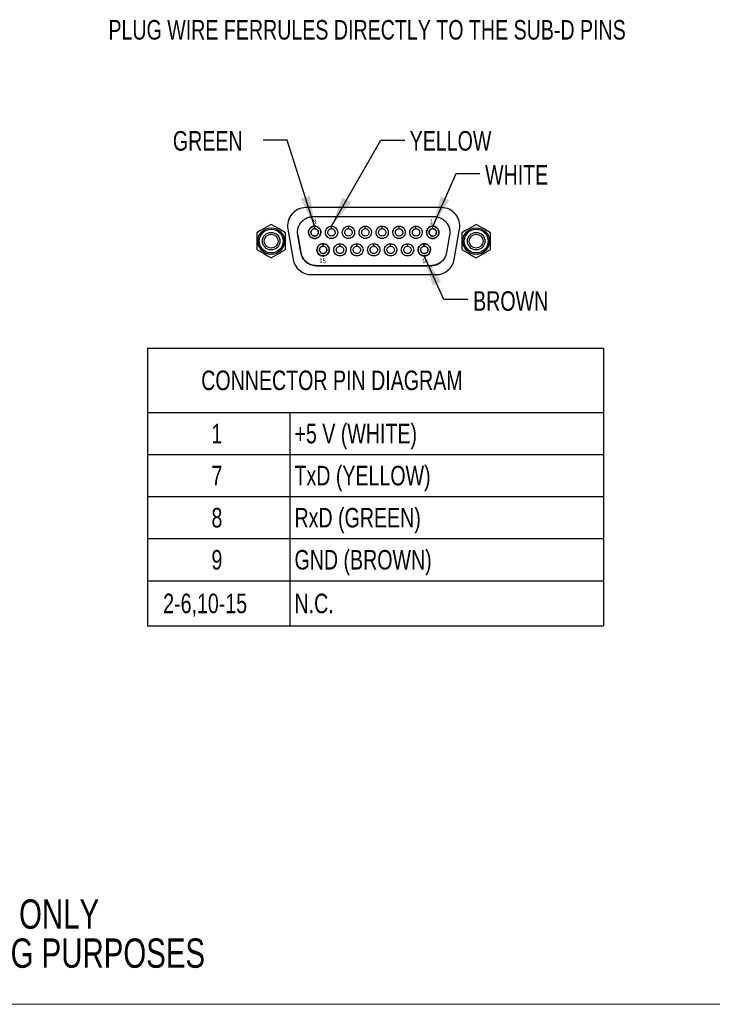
# Model space of a CAD drawing. Header units: millimetres. Extents: x 2 to 278, y 1 to 215.
# Tile 7 of 10: x 95 to 170, y 1 to 108. Entities that reach past the tile are written whole.
import ezdxf

# ---------------------------------------------------------------- set-up
doc = ezdxf.new("R2010")
doc.units = ezdxf.units.MM
doc.layers.add('BEMAßUNG', color=8, linetype='Continuous')
doc.layers.add('TEXT_SCHRIFTKOPF', color=7, linetype='Continuous')
doc.styles.add('SLDTEXTSTYLE0', font='TXT', dxfattribs={"width": 0.75})
doc.dimstyles.new('SLDDIMSTYLE0', dxfattribs={"dimtxt": 0.18, "dimasz": 3.3, "dimexe": 0, "dimexo": 0.0625, "dimgap": 0, "dimtad": 0, "dimtih": 1, "dimtoh": 1, "dimdec": 0, "dimrnd": 1e-09, "dimzin": 0, "dimdsep": 46, "dimtxsty": 'Standard', "dimsah": 1, "dimcen": 0.09, "dimadec": 0, "dimazin": 0, "dimtfac": 3.3, "dimtdec": 0, "dimtofl": 0, "dimtmove": 0, "dimatfit": 3, "dimfxl": 1, "dimfrac": 2, "dimtolj": 1, "dimtzin": 0, "dimarcsym": 0})

# ---------------------------------------------------------------- blocks, each defined once
blk = doc.blocks.new('SW_TABLEANNOTATION_2')
at = {"color": 0}
for p, q in [((0, 0), (0, -6.97)), ((0, 0), (15.41, 0)), ((15.41, 0), (49.37, 0)), ((49.37, 0), (49.37, -6.97)), ((0, -6.97), (0, -11.54)), ((0, -6.97), (15.41, -6.97)), ((15.41, -6.97), (15.41, -11.54)), ((15.41, -6.97), (49.37, -6.97)), ((49.37, -6.97), (49.37, -11.54)), ((0, -11.54), (0, -16.08)), ((0, -11.54), (15.41, -11.54)), ((15.41, -11.54), (15.41, -16.08)), ((15.41, -11.54), (49.37, -11.54)), ((49.37, -11.54), (49.37, -16.08)), ((0, -16.08), (0, -20.64)), ((0, -16.08), (15.41, -16.08)), ((15.41, -16.08), (15.41, -20.64)), ((15.41, -16.08), (49.37, -16.08)), ((49.37, -16.08), (49.37, -20.64)), ((0, -20.64), (0, -25.21)), ((0, -20.64), (15.41, -20.64)), ((15.41, -20.64), (15.41, -25.21)), ((15.41, -20.64), (49.37, -20.64)), ((49.37, -20.64), (49.37, -25.21)), ((0, -25.21), (0, -30.1)), ((0, -25.21), (15.41, -25.21)), ((15.41, -25.21), (15.41, -30.1)), ((15.41, -25.21), (49.37, -25.21)), ((49.37, -25.21), (49.37, -30.1)), ((0, -30.1), (15.41, -30.1)), ((15.41, -30.1), (49.37, -30.1))]:
    blk.add_line(p, q, dxfattribs=at)
at = {"color": 0, "attachment_point": 1, "style": 'SLDTEXTSTYLE0'}
for s, insert, char_height in [('CONNECTOR PIN DIAGRAM', (5.81, -2.43), 2.1167), ('1', (6.92, -8.2), 2.12), ('+5 V (WHITE)', (15.91, -8.2), 2.1167), ('7', (6.92, -12.75), 2.12), ('TxD (YELLOW)', (15.91, -12.75), 2.1167), ('RxD (GREEN)', (15.91, -17.31), 2.1167), ('8', (6.92, -17.31), 2.12), ('9', (6.92, -21.87), 2.12), ('GND (BROWN)', (15.91, -21.87), 2.1167), ('2-6,10-15', (1.69, -26.6), 2.117), ('N.C.', (15.91, -26.6), 2.117)]:
    blk.add_mtext(s, dxfattribs=dict(at, insert=insert, char_height=char_height))
blk = doc.blocks.new('Block1')
at = {"color": 7, "linetype": 'Continuous', "lineweight": 25}
for p, q in [((1.03, 4.44), (1.03, 4.84)), ((3.77, 4.44), (3.77, 4.84)), ((6.51, 4.44), (6.51, 4.84)), ((9.25, 4.44), (9.25, 4.84)), ((12, 4.44), (12, 4.84)), ((14.74, 4.44), (14.74, 4.84)), ((17.48, 4.44), (17.48, 4.84)), ((20.21, 4.66), (20.21, 4.84)), ((20.21, 4.44), (20.21, 4.66)), ((2.4, 1.82), (2.4, 2)), ((2.4, 1.6), (2.4, 1.82)), ((5.14, 1.82), (5.14, 2)), ((5.14, 1.6), (5.14, 1.82)), ((7.88, 1.82), (7.88, 2)), ((7.88, 1.6), (7.88, 1.82)), ((10.62, 1.82), (10.62, 2)), ((10.62, 1.6), (10.62, 1.82)), ((13.37, 1.82), (13.37, 2)), ((13.37, 1.6), (13.37, 1.82)), ((16.11, 1.82), (16.11, 2)), ((16.11, 1.6), (16.11, 1.82)), ((18.84, 1.6), (18.84, 2))]:
    blk.add_line(p, q, dxfattribs=at)
for points, knots in [([(1.03, 2.84), (0.88, 2.84), (0.61, 2.9), (0.29, 3.13), (0.09, 3.44), (0, 3.81), (0.07, 4.23), (0.31, 4.58), (0.65, 4.8), (0.91, 4.83), (1.03, 4.84)], [0.5, 0.5, 0.5, 0.5, 0.5677985, 0.6300147, 0.6844662, 0.7439541, 0.8104291, 0.8789088, 0.9434908, 1, 1, 1, 1]), ([(1.03, 4.84), (1.14, 4.83), (1.4, 4.8), (1.74, 4.58), (1.98, 4.23), (2.05, 3.81), (1.97, 3.44), (1.76, 3.13), (1.44, 2.9), (1.17, 2.84), (1.03, 2.84)], [0, 0, 0, 0, 0.0565092, 0.1210911, 0.1895708, 0.2560459, 0.3155338, 0.3699852, 0.4322015, 0.5, 0.5, 0.5, 0.5]), ([(3.77, 2.84), (3.63, 2.84), (3.35, 2.9), (3.03, 3.13), (2.83, 3.44), (2.74, 3.81), (2.81, 4.23), (3.05, 4.58), (3.4, 4.8), (3.65, 4.83), (3.77, 4.84)], [0.5, 0.5, 0.5, 0.5, 0.5677985, 0.6300147, 0.6844662, 0.7439541, 0.8104291, 0.8789088, 0.9434908, 1, 1, 1, 1]), ([(3.77, 4.84), (3.89, 4.83), (4.14, 4.8), (4.48, 4.58), (4.72, 4.23), (4.8, 3.81), (4.71, 3.44), (4.5, 3.13), (4.18, 2.9), (3.91, 2.84), (3.77, 2.84)], [0, 0, 0, 0, 0.0565092, 0.1210911, 0.1895708, 0.2560459, 0.3155338, 0.3699852, 0.4322015, 0.5, 0.5, 0.5, 0.5]), ([(6.51, 2.84), (6.37, 2.84), (6.1, 2.9), (5.78, 3.13), (5.57, 3.44), (5.49, 3.81), (5.56, 4.23), (5.8, 4.58), (6.14, 4.8), (6.39, 4.83), (6.51, 4.84)], [0.5, 0.5, 0.5, 0.5, 0.5677985, 0.6300147, 0.6844662, 0.7439541, 0.8104291, 0.8789088, 0.9434908, 1, 1, 1, 1]), ([(6.51, 4.84), (6.63, 4.83), (6.88, 4.8), (7.23, 4.58), (7.47, 4.23), (7.54, 3.81), (7.45, 3.44), (7.25, 3.13), (6.93, 2.9), (6.65, 2.84), (6.51, 2.84)], [0, 0, 0, 0, 0.0565092, 0.1210911, 0.1895708, 0.2560459, 0.3155338, 0.3699852, 0.4322015, 0.5, 0.5, 0.5, 0.5]), ([(9.25, 2.84), (9.11, 2.84), (8.84, 2.9), (8.52, 3.13), (8.31, 3.44), (8.23, 3.81), (8.3, 4.23), (8.54, 4.58), (8.88, 4.8), (9.14, 4.83), (9.25, 4.84)], [0.5, 0.5, 0.5, 0.5, 0.5677985, 0.6300147, 0.6844662, 0.7439541, 0.8104291, 0.8789088, 0.9434908, 1, 1, 1, 1]), ([(9.25, 4.84), (9.37, 4.83), (9.63, 4.8), (9.97, 4.58), (10.21, 4.23), (10.28, 3.81), (10.19, 3.44), (9.99, 3.13), (9.67, 2.9), (9.4, 2.84), (9.25, 2.84)], [0, 0, 0, 0, 0.0565092, 0.1210911, 0.1895708, 0.2560459, 0.3155338, 0.3699852, 0.4322015, 0.5, 0.5, 0.5, 0.5]), ([(12, 2.84), (11.86, 2.84), (11.58, 2.9), (11.26, 3.13), (11.06, 3.44), (10.97, 3.81), (11.04, 4.23), (11.28, 4.58), (11.63, 4.8), (11.88, 4.83), (12, 4.84)], [0.5, 0.5, 0.5, 0.5, 0.5677985, 0.6300147, 0.6844662, 0.7439541, 0.8104291, 0.8789088, 0.9434908, 1, 1, 1, 1]), ([(12, 4.84), (12.12, 4.83), (12.37, 4.8), (12.71, 4.58), (12.95, 4.23), (13.02, 3.81), (12.94, 3.44), (12.73, 3.13), (12.41, 2.9), (12.14, 2.84), (12, 2.84)], [0, 0, 0, 0, 0.0565092, 0.1210911, 0.1895708, 0.2560459, 0.3155338, 0.3699852, 0.4322015, 0.5, 0.5, 0.5, 0.5]), ([(14.74, 2.84), (14.6, 2.84), (14.33, 2.9), (14.01, 3.13), (13.8, 3.44), (13.71, 3.81), (13.78, 4.23), (14.02, 4.58), (14.37, 4.8), (14.62, 4.83), (14.74, 4.84)], [0.5, 0.5, 0.5, 0.5, 0.5677985, 0.6300147, 0.6844662, 0.7439541, 0.8104291, 0.8789088, 0.9434908, 1, 1, 1, 1]), ([(14.74, 4.84), (14.86, 4.83), (15.11, 4.8), (15.46, 4.58), (15.7, 4.23), (15.77, 3.81), (15.68, 3.44), (15.47, 3.13), (15.15, 2.9), (14.88, 2.84), (14.74, 2.84)], [0, 0, 0, 0, 0.0565092, 0.1210911, 0.1895708, 0.2560459, 0.3155338, 0.3699852, 0.4322015, 0.5, 0.5, 0.5, 0.5]), ([(17.48, 2.84), (17.34, 2.84), (17.07, 2.9), (16.75, 3.13), (16.54, 3.44), (16.46, 3.81), (16.53, 4.23), (16.77, 4.58), (17.11, 4.8), (17.36, 4.83), (17.48, 4.84)], [0.5, 0.5, 0.5, 0.5, 0.5677985, 0.6300147, 0.6844662, 0.7439541, 0.8104291, 0.8789088, 0.9434908, 1, 1, 1, 1]), ([(17.48, 4.84), (17.6, 4.83), (17.85, 4.8), (18.2, 4.58), (18.44, 4.23), (18.51, 3.81), (18.42, 3.44), (18.22, 3.13), (17.9, 2.9), (17.63, 2.84), (17.48, 2.84)], [0, 0, 0, 0, 0.0565092, 0.1210911, 0.1895708, 0.2560459, 0.3155338, 0.3699852, 0.4322015, 0.5, 0.5, 0.5, 0.5]), ([(20.21, 2.84), (20.06, 2.84), (19.79, 2.9), (19.47, 3.13), (19.27, 3.44), (19.18, 3.81), (19.25, 4.23), (19.49, 4.58), (19.83, 4.8), (20.09, 4.83), (20.21, 4.84)], [0.5, 0.5, 0.5, 0.5, 0.5677984, 0.6300146, 0.6844661, 0.743954, 0.8104291, 0.8789088, 0.9434907, 1, 1, 1, 1]), ([(20.21, 4.84), (20.32, 4.83), (20.58, 4.8), (20.92, 4.58), (21.16, 4.23), (21.23, 3.81), (21.15, 3.44), (20.94, 3.13), (20.62, 2.9), (20.35, 2.84), (20.21, 2.84)], [0, 0, 0, 0, 0.0565092, 0.121091, 0.1895708, 0.2560458, 0.3155338, 0.3699852, 0.4322014, 0.5, 0.5, 0.5, 0.5]), ([(1.03, 3.24), (0.94, 3.24), (0.78, 3.28), (0.59, 3.41), (0.46, 3.6), (0.41, 3.82), (0.45, 4.07), (0.6, 4.28), (0.8, 4.42), (0.96, 4.43), (1.03, 4.44)], [0.5, 0.5, 0.5, 0.5, 0.5677984, 0.6300147, 0.6844662, 0.7439541, 0.8104291, 0.8789088, 0.9434908, 1, 1, 1, 1]), ([(1.03, 4.44), (1.1, 4.43), (1.25, 4.42), (1.46, 4.28), (1.6, 4.07), (1.64, 3.82), (1.59, 3.6), (1.47, 3.41), (1.28, 3.28), (1.11, 3.24), (1.03, 3.24)], [0, 0, 0, 0, 0.0565091, 0.121091, 0.1895708, 0.2560458, 0.3155337, 0.3699852, 0.4322014, 0.5, 0.5, 0.5, 0.5]), ([(3.77, 3.24), (3.68, 3.24), (3.52, 3.28), (3.33, 3.41), (3.2, 3.6), (3.15, 3.82), (3.2, 4.07), (3.34, 4.28), (3.55, 4.42), (3.7, 4.43), (3.77, 4.44)], [0.5, 0.5, 0.5, 0.5, 0.5677984, 0.6300147, 0.6844662, 0.7439541, 0.8104291, 0.8789088, 0.9434908, 1, 1, 1, 1]), ([(3.77, 4.44), (3.84, 4.43), (3.99, 4.42), (4.2, 4.28), (4.34, 4.07), (4.38, 3.82), (4.33, 3.6), (4.21, 3.41), (4.02, 3.28), (3.85, 3.24), (3.77, 3.24)], [0, 0, 0, 0, 0.0565091, 0.121091, 0.1895708, 0.2560458, 0.3155337, 0.3699852, 0.4322014, 0.5, 0.5, 0.5, 0.5]), ([(6.51, 3.24), (6.43, 3.24), (6.26, 3.28), (6.07, 3.41), (5.95, 3.6), (5.9, 3.82), (5.94, 4.07), (6.08, 4.28), (6.29, 4.42), (6.44, 4.43), (6.51, 4.44)], [0.5, 0.5, 0.5, 0.5, 0.5677984, 0.6300147, 0.6844662, 0.7439541, 0.8104291, 0.8789088, 0.9434908, 1, 1, 1, 1]), ([(6.51, 4.44), (6.58, 4.43), (6.73, 4.42), (6.94, 4.28), (7.09, 4.07), (7.13, 3.82), (7.08, 3.6), (6.95, 3.41), (6.76, 3.28), (6.6, 3.24), (6.51, 3.24)], [0, 0, 0, 0, 0.0565091, 0.121091, 0.1895708, 0.2560458, 0.3155337, 0.3699852, 0.4322014, 0.5, 0.5, 0.5, 0.5]), ([(9.25, 3.24), (9.17, 3.24), (9.01, 3.28), (8.81, 3.41), (8.69, 3.6), (8.64, 3.82), (8.68, 4.07), (8.83, 4.28), (9.03, 4.42), (9.18, 4.43), (9.25, 4.44)], [0.5, 0.5, 0.5, 0.5, 0.5677984, 0.6300147, 0.6844662, 0.7439541, 0.8104291, 0.8789088, 0.9434908, 1, 1, 1, 1]), ([(9.25, 4.44), (9.33, 4.43), (9.48, 4.42), (9.68, 4.28), (9.83, 4.07), (9.87, 3.82), (9.82, 3.6), (9.7, 3.41), (9.5, 3.28), (9.34, 3.24), (9.25, 3.24)], [0, 0, 0, 0, 0.0565091, 0.121091, 0.1895708, 0.2560458, 0.3155337, 0.3699852, 0.4322014, 0.5, 0.5, 0.5, 0.5]), ([(12, 3.24), (11.91, 3.24), (11.75, 3.28), (11.56, 3.41), (11.43, 3.6), (11.38, 3.82), (11.42, 4.07), (11.57, 4.28), (11.77, 4.42), (11.93, 4.43), (12, 4.44)], [0.5, 0.5, 0.5, 0.5, 0.5677984, 0.6300147, 0.6844662, 0.7439541, 0.8104291, 0.8789088, 0.9434908, 1, 1, 1, 1]), ([(12, 4.44), (12.07, 4.43), (12.22, 4.42), (12.43, 4.28), (12.57, 4.07), (12.61, 3.82), (12.56, 3.6), (12.44, 3.41), (12.25, 3.28), (12.08, 3.24), (12, 3.24)], [0, 0, 0, 0, 0.0565091, 0.121091, 0.1895708, 0.2560458, 0.3155337, 0.3699852, 0.4322014, 0.5, 0.5, 0.5, 0.5]), ([(14.74, 3.24), (14.65, 3.24), (14.49, 3.28), (14.3, 3.41), (14.18, 3.6), (14.12, 3.82), (14.17, 4.07), (14.31, 4.28), (14.52, 4.42), (14.67, 4.43), (14.74, 4.44)], [0.5, 0.5, 0.5, 0.5, 0.5677984, 0.6300147, 0.6844662, 0.7439541, 0.8104291, 0.8789088, 0.9434908, 1, 1, 1, 1]), ([(14.74, 4.44), (14.81, 4.43), (14.96, 4.42), (15.17, 4.28), (15.31, 4.07), (15.36, 3.82), (15.3, 3.6), (15.18, 3.41), (14.99, 3.28), (14.83, 3.24), (14.74, 3.24)], [0, 0, 0, 0, 0.0565091, 0.121091, 0.1895708, 0.2560458, 0.3155337, 0.3699852, 0.4322014, 0.5, 0.5, 0.5, 0.5]), ([(17.48, 3.24), (17.4, 3.24), (17.23, 3.28), (17.04, 3.41), (16.92, 3.6), (16.87, 3.82), (16.91, 4.07), (17.05, 4.28), (17.26, 4.42), (17.41, 4.43), (17.48, 4.44)], [0.5, 0.5, 0.5, 0.5, 0.5677984, 0.6300147, 0.6844662, 0.7439541, 0.8104291, 0.8789088, 0.9434908, 1, 1, 1, 1]), ([(17.48, 4.44), (17.55, 4.43), (17.71, 4.42), (17.91, 4.28), (18.06, 4.07), (18.1, 3.82), (18.05, 3.6), (17.92, 3.41), (17.73, 3.28), (17.57, 3.24), (17.48, 3.24)], [0, 0, 0, 0, 0.0565091, 0.121091, 0.1895708, 0.2560458, 0.3155337, 0.3699852, 0.4322014, 0.5, 0.5, 0.5, 0.5]), ([(20.21, 3.24), (20.12, 3.24), (19.96, 3.28), (19.77, 3.41), (19.64, 3.6), (19.59, 3.82), (19.63, 4.07), (19.78, 4.28), (19.98, 4.42), (20.14, 4.43), (20.21, 4.44)], [0.5000002, 0.5000002, 0.5000002, 0.5000002, 0.5677987, 0.6300149, 0.6844663, 0.7439542, 0.8104293, 0.8789091, 0.9434909, 1, 1, 1, 1]), ([(20.21, 4.44), (20.28, 4.43), (20.43, 4.42), (20.64, 4.28), (20.78, 4.07), (20.82, 3.82), (20.77, 3.6), (20.65, 3.41), (20.46, 3.28), (20.29, 3.24), (20.21, 3.24)], [0, 0, 0, 0, 0.0565094, 0.1210912, 0.189571, 0.256046, 0.315534, 0.3699855, 0.4322015, 0.5000002, 0.5000002, 0.5000002, 0.5000002]), ([(2.4, 0), (2.25, 0), (1.98, 0.06), (1.66, 0.29), (1.46, 0.6), (1.37, 0.97), (1.44, 1.39), (1.68, 1.74), (2.02, 1.96), (2.28, 1.99), (2.4, 2)], [0.5, 0.5, 0.5, 0.5, 0.5677985, 0.6300147, 0.6844662, 0.7439541, 0.8104291, 0.8789088, 0.9434908, 1, 1, 1, 1]), ([(2.4, 2), (2.51, 1.99), (2.77, 1.96), (3.11, 1.74), (3.35, 1.39), (3.42, 0.97), (3.34, 0.6), (3.13, 0.29), (2.81, 0.06), (2.54, 0), (2.4, 0)], [0, 0, 0, 0, 0.0565092, 0.1210911, 0.1895709, 0.2560459, 0.3155338, 0.3699852, 0.4322014, 0.5, 0.5, 0.5, 0.5]), ([(5.14, 0), (5, 0), (4.72, 0.06), (4.4, 0.29), (4.2, 0.6), (4.11, 0.97), (4.18, 1.39), (4.42, 1.74), (4.77, 1.96), (5.02, 1.99), (5.14, 2)], [0.5, 0.5, 0.5, 0.5, 0.5677985, 0.6300147, 0.6844662, 0.7439541, 0.8104291, 0.8789088, 0.9434908, 1, 1, 1, 1]), ([(5.14, 2), (5.26, 1.99), (5.51, 1.96), (5.85, 1.74), (6.09, 1.39), (6.17, 0.97), (6.08, 0.6), (5.87, 0.29), (5.55, 0.06), (5.28, 0), (5.14, 0)], [0, 0, 0, 0, 0.0565092, 0.1210911, 0.1895709, 0.2560459, 0.3155338, 0.3699852, 0.4322014, 0.5, 0.5, 0.5, 0.5]), ([(7.88, 0), (7.74, 0), (7.47, 0.06), (7.15, 0.29), (6.94, 0.6), (6.86, 0.97), (6.93, 1.39), (7.17, 1.74), (7.51, 1.96), (7.76, 1.99), (7.88, 2)], [0.5, 0.5, 0.5, 0.5, 0.5677985, 0.6300147, 0.6844662, 0.7439541, 0.8104291, 0.8789088, 0.9434908, 1, 1, 1, 1]), ([(7.88, 2), (8, 1.99), (8.25, 1.96), (8.6, 1.74), (8.84, 1.39), (8.91, 0.97), (8.82, 0.6), (8.62, 0.29), (8.3, 0.06), (8.02, 0), (7.88, 0)], [0, 0, 0, 0, 0.0565092, 0.1210911, 0.1895709, 0.2560459, 0.3155338, 0.3699852, 0.4322014, 0.5, 0.5, 0.5, 0.5]), ([(10.62, 0), (10.48, 0), (10.21, 0.06), (9.89, 0.29), (9.68, 0.6), (9.6, 0.97), (9.67, 1.39), (9.91, 1.74), (10.25, 1.96), (10.51, 1.99), (10.62, 2)], [0.5, 0.5, 0.5, 0.5, 0.5677985, 0.6300147, 0.6844662, 0.7439541, 0.8104291, 0.8789088, 0.9434908, 1, 1, 1, 1]), ([(10.62, 2), (10.74, 1.99), (11, 1.96), (11.34, 1.74), (11.58, 1.39), (11.65, 0.97), (11.56, 0.6), (11.36, 0.29), (11.04, 0.06), (10.77, 0), (10.62, 0)], [0, 0, 0, 0, 0.0565092, 0.1210911, 0.1895709, 0.2560459, 0.3155338, 0.3699852, 0.4322014, 0.5, 0.5, 0.5, 0.5]), ([(13.37, 0), (13.23, 0), (12.95, 0.06), (12.63, 0.29), (12.43, 0.6), (12.34, 0.97), (12.41, 1.39), (12.65, 1.74), (13, 1.96), (13.25, 1.99), (13.37, 2)], [0.5, 0.5, 0.5, 0.5, 0.5677985, 0.6300147, 0.6844662, 0.7439541, 0.8104291, 0.8789088, 0.9434908, 1, 1, 1, 1]), ([(13.37, 2), (13.49, 1.99), (13.74, 1.96), (14.08, 1.74), (14.32, 1.39), (14.39, 0.97), (14.31, 0.6), (14.1, 0.29), (13.78, 0.06), (13.51, 0), (13.37, 0)], [0, 0, 0, 0, 0.0565092, 0.1210911, 0.1895709, 0.2560459, 0.3155338, 0.3699852, 0.4322014, 0.5, 0.5, 0.5, 0.5]), ([(16.11, 0), (15.97, 0), (15.7, 0.06), (15.38, 0.29), (15.17, 0.6), (15.08, 0.97), (15.15, 1.39), (15.39, 1.74), (15.74, 1.96), (15.99, 1.99), (16.11, 2)], [0.5, 0.5, 0.5, 0.5, 0.5677985, 0.6300147, 0.6844662, 0.7439541, 0.8104291, 0.8789088, 0.9434908, 1, 1, 1, 1]), ([(16.11, 2), (16.23, 1.99), (16.48, 1.96), (16.83, 1.74), (17.07, 1.39), (17.14, 0.97), (17.05, 0.6), (16.84, 0.29), (16.52, 0.06), (16.25, 0), (16.11, 0)], [0, 0, 0, 0, 0.0565092, 0.1210911, 0.1895709, 0.2560459, 0.3155338, 0.3699852, 0.4322014, 0.5, 0.5, 0.5, 0.5]), ([(18.84, 0), (18.69, 0), (18.42, 0.06), (18.1, 0.29), (17.9, 0.6), (17.81, 0.97), (17.88, 1.39), (18.12, 1.74), (18.46, 1.96), (18.72, 1.99), (18.84, 2)], [0.5, 0.5, 0.5, 0.5, 0.5677986, 0.6300148, 0.6844662, 0.7439541, 0.8104291, 0.8789089, 0.9434908, 1, 1, 1, 1]), ([(18.84, 2), (18.95, 1.99), (19.21, 1.96), (19.55, 1.74), (19.79, 1.39), (19.86, 0.97), (19.78, 0.6), (19.57, 0.29), (19.25, 0.06), (18.98, 0), (18.84, 0)], [0, 0, 0, 0, 0.0565092, 0.1210911, 0.1895709, 0.2560459, 0.3155338, 0.3699853, 0.4322015, 0.5, 0.5, 0.5, 0.5]), ([(2.4, 0.4), (2.31, 0.4), (2.15, 0.44), (1.96, 0.57), (1.83, 0.76), (1.78, 0.98), (1.82, 1.23), (1.97, 1.44), (2.17, 1.58), (2.33, 1.59), (2.4, 1.6)], [0.5, 0.5, 0.5, 0.5, 0.5677985, 0.6300148, 0.6844662, 0.7439541, 0.8104291, 0.8789089, 0.9434908, 1, 1, 1, 1]), ([(2.4, 1.6), (2.47, 1.59), (2.62, 1.58), (2.83, 1.44), (2.97, 1.23), (3.01, 0.98), (2.96, 0.76), (2.84, 0.57), (2.65, 0.44), (2.48, 0.4), (2.4, 0.4)], [0, 0, 0, 0, 0.0565092, 0.1210912, 0.1895709, 0.2560459, 0.3155338, 0.3699853, 0.4322015, 0.5, 0.5, 0.5, 0.5]), ([(5.14, 0.4), (5.05, 0.4), (4.89, 0.44), (4.7, 0.57), (4.57, 0.76), (4.52, 0.98), (4.57, 1.23), (4.71, 1.44), (4.92, 1.58), (5.07, 1.59), (5.14, 1.6)], [0.5, 0.5, 0.5, 0.5, 0.5677985, 0.6300148, 0.6844662, 0.7439541, 0.8104291, 0.8789089, 0.9434908, 1, 1, 1, 1]), ([(5.14, 1.6), (5.21, 1.59), (5.36, 1.58), (5.57, 1.44), (5.71, 1.23), (5.75, 0.98), (5.7, 0.76), (5.58, 0.57), (5.39, 0.44), (5.22, 0.4), (5.14, 0.4)], [0, 0, 0, 0, 0.0565092, 0.1210912, 0.1895709, 0.2560459, 0.3155338, 0.3699853, 0.4322015, 0.5, 0.5, 0.5, 0.5]), ([(7.88, 0.4), (7.8, 0.4), (7.63, 0.44), (7.44, 0.57), (7.32, 0.76), (7.27, 0.98), (7.31, 1.23), (7.45, 1.44), (7.66, 1.58), (7.81, 1.59), (7.88, 1.6)], [0.5, 0.5, 0.5, 0.5, 0.5677985, 0.6300148, 0.6844662, 0.7439541, 0.8104291, 0.8789089, 0.9434908, 1, 1, 1, 1]), ([(7.88, 1.6), (7.95, 1.59), (8.1, 1.58), (8.31, 1.44), (8.46, 1.23), (8.5, 0.98), (8.45, 0.76), (8.32, 0.57), (8.13, 0.44), (7.97, 0.4), (7.88, 0.4)], [0, 0, 0, 0, 0.0565092, 0.1210912, 0.1895709, 0.2560459, 0.3155338, 0.3699853, 0.4322015, 0.5, 0.5, 0.5, 0.5]), ([(10.62, 0.4), (10.54, 0.4), (10.38, 0.44), (10.18, 0.57), (10.06, 0.76), (10.01, 0.98), (10.05, 1.23), (10.2, 1.44), (10.4, 1.58), (10.55, 1.59), (10.62, 1.6)], [0.5, 0.5, 0.5, 0.5, 0.5677985, 0.6300148, 0.6844662, 0.7439541, 0.8104291, 0.8789089, 0.9434908, 1, 1, 1, 1]), ([(10.62, 1.6), (10.7, 1.59), (10.85, 1.58), (11.05, 1.44), (11.2, 1.23), (11.24, 0.98), (11.19, 0.76), (11.07, 0.57), (10.87, 0.44), (10.71, 0.4), (10.62, 0.4)], [0, 0, 0, 0, 0.0565092, 0.1210912, 0.1895709, 0.2560459, 0.3155338, 0.3699853, 0.4322015, 0.5, 0.5, 0.5, 0.5]), ([(13.37, 0.4), (13.28, 0.4), (13.12, 0.44), (12.93, 0.57), (12.8, 0.76), (12.75, 0.98), (12.79, 1.23), (12.94, 1.44), (13.14, 1.58), (13.3, 1.59), (13.37, 1.6)], [0.5, 0.5, 0.5, 0.5, 0.5677985, 0.6300148, 0.6844662, 0.7439541, 0.8104291, 0.8789089, 0.9434908, 1, 1, 1, 1]), ([(13.37, 1.6), (13.44, 1.59), (13.59, 1.58), (13.8, 1.44), (13.94, 1.23), (13.98, 0.98), (13.93, 0.76), (13.81, 0.57), (13.62, 0.44), (13.45, 0.4), (13.37, 0.4)], [0, 0, 0, 0, 0.0565092, 0.1210912, 0.1895709, 0.2560459, 0.3155338, 0.3699853, 0.4322015, 0.5, 0.5, 0.5, 0.5]), ([(16.11, 0.4), (16.02, 0.4), (15.86, 0.44), (15.67, 0.57), (15.55, 0.76), (15.49, 0.98), (15.54, 1.23), (15.68, 1.44), (15.89, 1.58), (16.04, 1.59), (16.11, 1.6)], [0.5, 0.5, 0.5, 0.5, 0.5677985, 0.6300148, 0.6844662, 0.7439541, 0.8104291, 0.8789089, 0.9434908, 1, 1, 1, 1]), ([(16.11, 1.6), (16.18, 1.59), (16.33, 1.58), (16.54, 1.44), (16.68, 1.23), (16.73, 0.98), (16.67, 0.76), (16.55, 0.57), (16.36, 0.44), (16.2, 0.4), (16.11, 0.4)], [0, 0, 0, 0, 0.0565092, 0.1210912, 0.1895709, 0.2560459, 0.3155338, 0.3699853, 0.4322015, 0.5, 0.5, 0.5, 0.5]), ([(18.84, 0.4), (18.75, 0.4), (18.59, 0.44), (18.4, 0.57), (18.27, 0.76), (18.22, 0.98), (18.26, 1.23), (18.41, 1.44), (18.61, 1.58), (18.77, 1.59), (18.84, 1.6)], [0.4999999, 0.4999999, 0.4999999, 0.4999999, 0.5677984, 0.6300146, 0.6844661, 0.743954, 0.810429, 0.8789089, 0.9434909, 1, 1, 1, 1]), ([(18.84, 1.6), (18.91, 1.59), (19.06, 1.58), (19.27, 1.44), (19.41, 1.23), (19.45, 0.98), (19.4, 0.76), (19.28, 0.57), (19.09, 0.44), (18.92, 0.4), (18.84, 0.4)], [0, 0, 0, 0, 0.0565091, 0.1210911, 0.1895708, 0.2560459, 0.3155338, 0.3699852, 0.4322014, 0.4999999, 0.4999999, 0.4999999, 0.4999999])]:
    blk.add_open_spline(points, degree=3, knots=knots, dxfattribs=at)

msp = doc.modelspace()

# ---------------------------------------------------------------- linework, layer by layer
at = {"color": 7, "linetype": 'Continuous', "lineweight": 25}
for p, q in [((140.465, 87.225), (125.798, 87.225)), ((120.465, 84.496), (120.465, 82.687)), ((123.598, 82.687), (123.598, 84.496)), ((123.829, 84.878), (124.405, 81.611)), ((126.738, 84.937), (126.738, 85.203)), ((141.859, 81.611), (142.435, 84.878)), ((142.665, 84.496), (142.665, 82.687)), ((145.798, 82.687), (145.798, 84.496)), ((127.652, 83.043), (127.652, 83.31)), ((138.612, 83.043), (138.612, 83.31)), ((126.374, 79.958), (139.889, 79.958))]:
    msp.add_line(p, q, dxfattribs=at)
at = {"color": 7, "linetype": 'Continuous', "lineweight": 18}
msp.add_line((277.989, 0.903), (1.579, 0.903), dxfattribs=at)
at = {"color": 7, "linetype": 'Continuous', "lineweight": 25, "flags": 128}
for points in [[(122.032, 85.4), (121.262, 84.956), (120.862, 84.725), (120.465, 84.496)], [(123.598, 84.496), (122.829, 84.94), (122.429, 85.171), (122.032, 85.4)], [(126.618, 86.257), (133.913, 86.257), (139.645, 86.257)], [(144.232, 85.4), (143.462, 84.956), (143.062, 84.725), (142.665, 84.496)], [(145.798, 84.496), (145.029, 84.94), (144.629, 85.171), (144.232, 85.4)], [(139.525, 84.937), (139.525, 85.086), (139.525, 85.203)], [(125.241, 82.356), (125.056, 83.401), (124.911, 84.222)], [(124.911, 84.222), (125.096, 83.177), (125.241, 82.356)], [(141.352, 84.222), (141.168, 83.177), (141.023, 82.356)], [(120.465, 82.687), (121.235, 82.243), (121.635, 82.012), (122.032, 81.783)], [(122.032, 81.783), (122.801, 82.227), (123.201, 82.458), (123.598, 82.687)], [(142.665, 82.687), (143.435, 82.243), (143.835, 82.012), (144.232, 81.783)], [(144.232, 81.783), (145.001, 82.227), (145.401, 82.458), (145.798, 82.687)], [(139.316, 80.923), (132.39, 80.923), (126.948, 80.923)], [(126.948, 80.923), (133.874, 80.923), (139.316, 80.923)]]:
    msp.add_lwpolyline(points, dxfattribs=at)
at = {"color": 7, "linetype": 'Continuous', "lineweight": 25}
for centre, radius in [((122.032, 83.592), 1.439), ((122.032, 83.592), 1.287), ((122.032, 83.592), 0.948), ((122.032, 83.592), 0.754), ((144.232, 83.592), 1.439), ((144.232, 83.592), 1.287), ((144.232, 83.592), 0.948), ((144.232, 83.592), 0.754)]:
    msp.add_circle(centre, radius, dxfattribs=at)
for centre, start, end in [((125.798, 85.225), 89.99999, 190), ((140.465, 85.225), 350, 90.00001), ((126.374, 81.958), 190.00003, 269.99997), ((139.889, 81.958), 270.00003, 349.99999)]:
    msp.add_arc(centre, 2, start, end, dxfattribs=at)
for points, knots in [([(124.911, 84.222), (124.897, 84.352), (124.868, 84.621), (124.945, 85.037), (125.125, 85.441), (125.413, 85.797), (125.784, 86.064), (126.198, 86.228), (126.482, 86.247), (126.618, 86.257)], [0, 0, 0, 0, 0.1288849, 0.2681916, 0.414733, 0.5640933, 0.7181653, 0.8647261, 1, 1, 1, 1]), ([(139.645, 86.257), (139.775, 86.248), (140.045, 86.231), (140.442, 86.082), (140.808, 85.835), (141.109, 85.49), (141.307, 85.078), (141.397, 84.642), (141.367, 84.358), (141.352, 84.222)], [0, 0, 0, 0, 0.1288849, 0.2681917, 0.4147331, 0.5640934, 0.7181653, 0.8647261, 1, 1, 1, 1]), ([(126.507, 85.162), (126.584, 85.182), (126.737, 85.221), (126.986, 85.172), (127.215, 85.031), (127.376, 84.794), (127.423, 84.52), (127.365, 84.271), (127.228, 84.063), (127.015, 83.91), (126.738, 83.85), (126.462, 83.91), (126.249, 84.063), (126.112, 84.27), (126.054, 84.52), (126.102, 84.793), (126.26, 85.035), (126.426, 85.121), (126.507, 85.162)], [0, 0, 0, 0, 0.0565092, 0.1130184, 0.1776003, 0.2460801, 0.3125551, 0.372043, 0.4264945, 0.4887107, 0.5565092, 0.6243078, 0.6865239, 0.7409754, 0.8004633, 0.8669383, 0.9354181, 1, 1, 1, 1]), ([(126.6, 84.912), (126.646, 84.924), (126.738, 84.947), (126.887, 84.918), (127.025, 84.833), (127.121, 84.691), (127.149, 84.527), (127.114, 84.377), (127.032, 84.252), (126.904, 84.16), (126.738, 84.124), (126.573, 84.16), (126.445, 84.252), (126.362, 84.377), (126.328, 84.527), (126.356, 84.69), (126.451, 84.836), (126.551, 84.887), (126.6, 84.912)], [0, 0, 0, 0, 0.05650924, 0.11301837, 0.1776003, 0.24608004, 0.31255508, 0.37204298, 0.42649448, 0.48871064, 0.55650922, 0.62430769, 0.68652395, 0.7409754, 0.80046329, 0.86693833, 0.93541807, 1, 1, 1, 1]), ([(139.294, 85.162), (139.37, 85.182), (139.524, 85.221), (139.773, 85.172), (140.002, 85.031), (140.162, 84.794), (140.209, 84.52), (140.152, 84.271), (140.015, 84.063), (139.802, 83.91), (139.525, 83.85), (139.249, 83.91), (139.035, 84.063), (138.898, 84.27), (138.841, 84.52), (138.888, 84.793), (139.046, 85.035), (139.213, 85.121), (139.294, 85.162)], [0, 0, 0, 0, 0.0565093, 0.1130185, 0.1776003, 0.2460801, 0.3125551, 0.3720431, 0.4264945, 0.4887107, 0.5565093, 0.6243078, 0.686524, 0.7409755, 0.8004634, 0.8669384, 0.9354182, 1, 1, 1, 1]), ([(139.386, 84.912), (139.432, 84.924), (139.524, 84.947), (139.674, 84.918), (139.811, 84.833), (139.907, 84.691), (139.936, 84.527), (139.901, 84.377), (139.819, 84.252), (139.691, 84.16), (139.525, 84.124), (139.359, 84.16), (139.231, 84.252), (139.149, 84.377), (139.115, 84.527), (139.143, 84.69), (139.238, 84.836), (139.338, 84.887), (139.386, 84.912)], [0, 0, 0, 0, 0.0565091, 0.1130185, 0.1776003, 0.2460801, 0.3125551, 0.3720431, 0.4264946, 0.4887106, 0.5565093, 0.6243078, 0.686524, 0.7409754, 0.8004634, 0.8669384, 0.9354182, 1, 1, 1, 1]), ([(127.42, 83.269), (127.497, 83.288), (127.65, 83.328), (127.9, 83.279), (128.129, 83.137), (128.289, 82.9), (128.336, 82.627), (128.279, 82.377), (128.142, 82.169), (127.928, 82.016), (127.652, 81.956), (127.375, 82.016), (127.162, 82.169), (127.025, 82.377), (126.968, 82.627), (127.015, 82.899), (127.173, 83.142), (127.339, 83.227), (127.42, 83.269)], [0, 0, 0, 0, 0.0565092, 0.1130184, 0.1776003, 0.2460801, 0.3125551, 0.372043, 0.4264945, 0.4887106, 0.5565092, 0.6243077, 0.6865239, 0.7409754, 0.8004633, 0.8669383, 0.9354181, 1, 1, 1, 1]), ([(138.38, 83.269), (138.457, 83.288), (138.61, 83.328), (138.86, 83.279), (139.089, 83.137), (139.249, 82.9), (139.296, 82.627), (139.239, 82.377), (139.102, 82.169), (138.888, 82.016), (138.612, 81.956), (138.335, 82.016), (138.122, 82.169), (137.985, 82.377), (137.928, 82.627), (137.975, 82.899), (138.133, 83.142), (138.299, 83.227), (138.38, 83.269)], [0, 0, 0, 0, 0.0565092, 0.1130183, 0.1776003, 0.2460801, 0.3125551, 0.372043, 0.4264945, 0.4887107, 0.5565091, 0.6243077, 0.686524, 0.7409754, 0.8004633, 0.8669383, 0.935418, 1, 1, 1, 1]), ([(126.948, 80.923), (126.803, 80.934), (126.506, 80.956), (126.081, 81.133), (125.688, 81.431), (125.376, 81.848), (125.285, 82.19), (125.241, 82.356)], [0, 0, 0, 0, 0.1789121, 0.3685022, 0.5627763, 0.788081, 1, 1, 1, 1]), ([(125.241, 82.356), (125.271, 82.23), (125.336, 81.965), (125.556, 81.592), (125.9, 81.244), (126.379, 80.978), (126.758, 80.942), (126.948, 80.923)], [0, 0, 0, 0, 0.16049435, 0.33819711, 0.52980618, 0.76530204, 1, 1, 1, 1]), ([(127.513, 83.019), (127.559, 83.03), (127.651, 83.054), (127.801, 83.025), (127.938, 82.94), (128.034, 82.798), (128.062, 82.633), (128.028, 82.484), (127.946, 82.359), (127.818, 82.267), (127.652, 82.231), (127.486, 82.267), (127.358, 82.359), (127.276, 82.484), (127.241, 82.634), (127.27, 82.797), (127.364, 82.943), (127.464, 82.994), (127.513, 83.019)], [0, 0, 0, 0, 0.0565092, 0.1130184, 0.1776003, 0.2460801, 0.3125551, 0.372043, 0.4264945, 0.4887107, 0.5565092, 0.6243077, 0.6865239, 0.7409754, 0.8004633, 0.8669383, 0.9354181, 1, 1, 1, 1]), ([(138.473, 83.019), (138.519, 83.03), (138.611, 83.054), (138.761, 83.025), (138.898, 82.94), (138.994, 82.798), (139.022, 82.633), (138.988, 82.484), (138.906, 82.359), (138.778, 82.267), (138.612, 82.231), (138.446, 82.267), (138.318, 82.359), (138.236, 82.484), (138.201, 82.634), (138.23, 82.797), (138.324, 82.943), (138.424, 82.994), (138.473, 83.019)], [0, 0, 0, 0, 0.0565091, 0.1130182, 0.1776003, 0.2460799, 0.312555, 0.3720429, 0.4264943, 0.4887105, 0.556509, 0.6243075, 0.6865237, 0.7409752, 0.8004631, 0.8669382, 0.935418, 1, 1, 1, 1]), ([(141.023, 82.356), (140.988, 82.216), (140.915, 81.927), (140.666, 81.539), (140.304, 81.204), (139.84, 80.969), (139.487, 80.938), (139.316, 80.923)], [0, 0, 0, 0, 0.1789121, 0.3685023, 0.5627762, 0.7880811, 1, 1, 1, 1]), ([(139.316, 80.923), (139.446, 80.932), (139.719, 80.949), (140.116, 81.107), (140.408, 81.273), (140.517, 81.417), (140.533, 81.438)], [0, 0, 0, 0, 0.2851904, 0.6009591, 0.941439, 1, 1, 1, 1])]:
    msp.add_open_spline(points, degree=3, knots=knots, dxfattribs=at)
at = {"layer": 'BEMAßUNG', "color": 7, "flags": 128}
for points in [[(144.63, 90.865), (142.03, 90.865), (139.525, 85.206)], [(143.331, 77.273), (140.731, 77.273), (138.612, 81.979)]]:
    msp.add_lwpolyline(points, dxfattribs=at)
at = {"layer": 'BEMAßUNG', "color": 7}
for points in [[(139.525, 85.206), (141.318, 88.021), (140.403, 88.426)], [(138.612, 81.979), (139.511, 78.765), (140.423, 79.175)]]:
    msp.add_solid(points, dxfattribs=at)

# ---------------------------------------------------------------- block references
msp.add_blockref('SW_TABLEANNOTATION_2', (108.644, 71.995))
at = {"layer": 'BEMAßUNG', "xscale": 0.6666666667, "yscale": 0.6666666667, "zscale": 0.6666666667}
msp.add_blockref('Block1', (126.054, 81.979), dxfattribs=at)

# ---------------------------------------------------------------- texts
at = {"layer": 'BEMAßUNG', "color": 7, "style": 'SLDTEXTSTYLE0'}
for s, insert, char_height, attachment_point in [('PLUG WIRE FERRULES DIRECTLY TO THE SUB-D PINS', (132.417, 107.542), 2.11667, 2), ('GREEN', (111.383, 95.51), 2.1167, 1), ('YELLOW', (137.027, 95.51), 2.1167, 1), ('WHITE', (145.195, 91.834), 2.1167, 1), ('8', (126.549, 85.955), 0.529, 1), ('1', (139.229, 85.955), 0.529, 1), ('15', (127.233, 81.732), 0.5292, 1), ('9', (138.412, 81.732), 0.529, 1), ('BROWN', (143.9, 78.158), 2.1167, 1)]:
    msp.add_mtext(s, dxfattribs=dict(at, insert=insert, char_height=char_height, attachment_point=attachment_point))
at = {"layer": 'TEXT_SCHRIFTKOPF', "color": 7, "char_height": 3.175, "attachment_point": 2, "style": 'SLDTEXTSTYLE0'}
for s, insert in [('FOR INFORMATION ONLY', (83.673, 12.27)), ('NOT FOR MANUFACTURING PURPOSES', (83.997, 8.037))]:
    msp.add_mtext(s, dxfattribs=dict(at, insert=insert))

# ---------------------------------------------------------------- leaders
at = {"layer": 'BEMAßUNG', "color": 7}
for points in [[(126.738, 85.206), (123.753, 94.517), (121.153, 94.517)], [(128.567, 85.206), (133.913, 94.517), (136.513, 94.517)]]:
    msp.add_leader(points, dimstyle='SLDDIMSTYLE0', dxfattribs=at)

doc.saveas('drawing.dxf')
